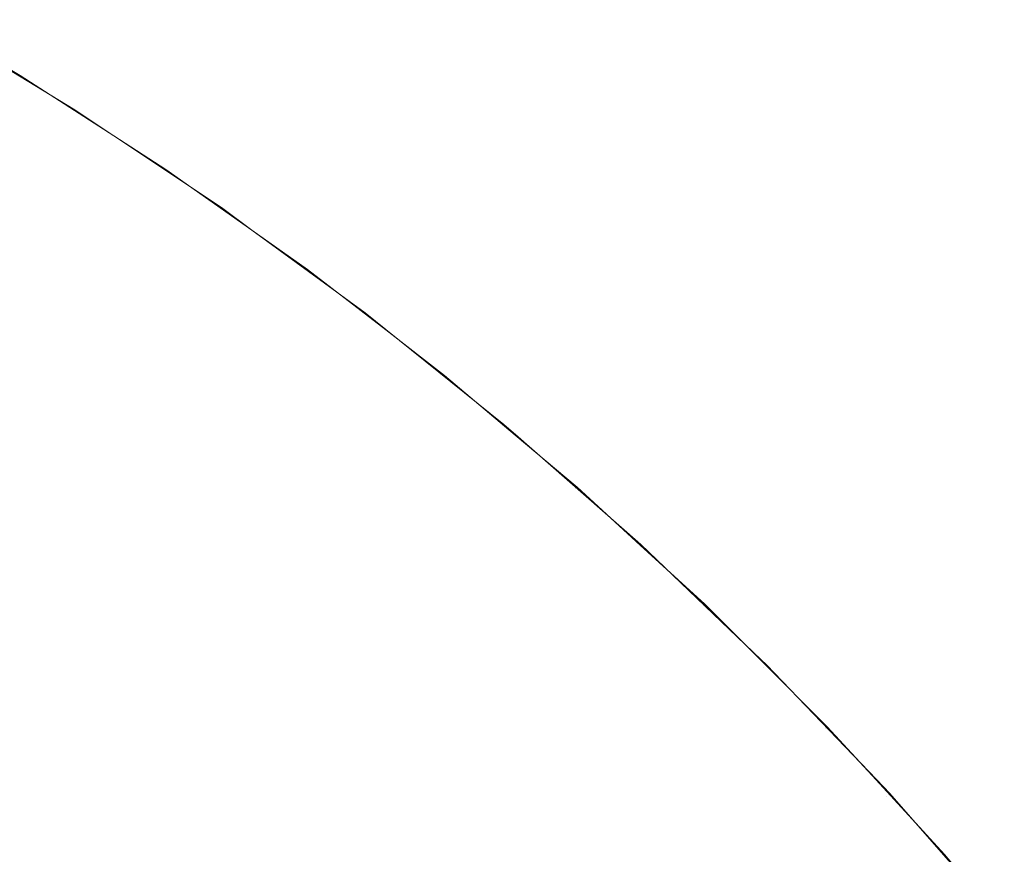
# Model space of a CAD drawing. Header units: centimetres. Extents: x -25.9 to 27.4, y -25.9 to -24.1.
# Tile 200 of 200: x 27.3239 to 27.348, y -24.0939 to -24.0735. Entities that reach past the tile are written whole.
import ezdxf

# ---------------------------------------------------------------- set-up
doc = ezdxf.new("R2010")
doc.units = ezdxf.units.CM
doc.header["$LTSCALE"] = 2.54
doc.layers.add('Lucido design-1', color=7, linetype='Continuous')

# ---------------------------------------------------------------- blocks, each defined once
blk = doc.blocks.new('Gruppo-4-1')
at = {"color": 7, "linetype": 'Continuous', "lineweight": 9}
for points, invisible_edges in [([(27.321391, -24.07348, 707.716349), (27.325117, -24.075741, 707.716349), (27.324974, -24.075966, 707.712216), (27.321258, -24.07371, 707.712216)], 15), ([(27.322689, -24.074156, 707.720708), (27.325169, -24.075661, 707.720708), (27.325117, -24.075741, 707.716349), (27.321391, -24.07348, 707.716349)], 14), ([(27.321258, -24.07371, 707.712216), (27.324974, -24.075966, 707.712216), (27.32474, -24.076334, 707.708102), (27.32104, -24.074088, 707.708102)], 15), ([(27.32104, -24.074088, 707.708102), (27.32474, -24.076334, 707.708102), (27.324414, -24.076845, 707.704012), (27.320737, -24.074613, 707.704012)], 15), ([(27.325169, -24.075661, 707.720708), (27.322689, -24.074156, 707.720708), (27.32269, -24.074155, 708.320708)], 10), ([(27.323845, -24.074887, 708.323783), (27.323869, -24.074847, 708.320708), (27.32269, -24.074155, 708.320708)], 9), ([(27.325169, -24.075661, 707.720708), (27.32269, -24.074155, 708.320708), (27.323869, -24.074847, 708.320708)], 9), ([(27.320737, -24.074613, 707.704012), (27.324414, -24.076845, 707.704012), (27.323999, -24.077497, 707.699955), (27.32035, -24.075283, 707.699955)], 15), ([(27.323732, -24.075069, 708.327929), (27.32729, -24.077365, 708.327929), (27.32741, -24.077188, 708.323783), (27.323845, -24.074887, 708.323783)], 15), ([(27.326163, -24.076328, 708.320708), (27.323869, -24.074847, 708.320708), (27.323845, -24.074887, 708.323783), (27.32741, -24.077188, 708.323783)], 14), ([(27.325169, -24.075661, 707.720708), (27.323869, -24.074847, 708.320708), (27.326163, -24.076328, 708.320708)], 9), ([(27.32353, -24.075398, 708.332065), (27.327074, -24.077685, 708.332065), (27.32729, -24.077365, 708.327929), (27.323732, -24.075069, 708.327929)], 15), ([(27.32035, -24.075283, 707.699955), (27.323999, -24.077497, 707.699955), (27.323494, -24.078289, 707.695937), (27.31988, -24.076097, 707.695937)], 15), ([(27.323237, -24.075873, 708.336186), (27.326761, -24.078147, 708.336186), (27.327074, -24.077685, 708.332065), (27.32353, -24.075398, 708.332065)], 15), ([(27.322855, -24.076494, 708.340283), (27.326353, -24.078752, 708.340283), (27.326761, -24.078147, 708.336186), (27.323237, -24.075873, 708.336186)], 15), ([(27.325117, -24.075741, 707.716349), (27.328742, -24.078163, 707.716349), (27.328589, -24.078381, 707.712216), (27.324974, -24.075966, 707.712216)], 15), ([(27.325117, -24.075741, 707.716349), (27.325169, -24.075661, 707.720708), (27.326164, -24.076326, 707.720708)], 9), ([(27.326164, -24.076326, 707.720708), (27.328796, -24.078085, 707.720708), (27.328742, -24.078163, 707.716349), (27.325117, -24.075741, 707.716349)], 14), ([(27.326163, -24.076328, 708.320708), (27.326164, -24.076326, 707.720708), (27.325169, -24.075661, 707.720708)], 9), ([(27.324974, -24.075966, 707.712216), (27.328589, -24.078381, 707.712216), (27.328339, -24.078738, 707.708102), (27.32474, -24.076334, 707.708102)], 15), ([(27.32474, -24.076334, 707.708102), (27.328339, -24.078738, 707.708102), (27.327991, -24.079235, 707.704012), (27.324414, -24.076845, 707.704012)], 15), ([(27.328796, -24.078085, 707.720708), (27.326164, -24.076326, 707.720708), (27.326163, -24.076328, 708.320708)], 10), ([(27.32741, -24.077188, 708.323783), (27.327436, -24.077149, 708.320708), (27.326163, -24.076328, 708.320708)], 9), ([(27.328796, -24.078085, 707.720708), (27.326163, -24.076328, 708.320708), (27.327436, -24.077149, 708.320708)], 9), ([(27.322383, -24.077261, 708.34435), (27.325849, -24.079498, 708.34435), (27.326353, -24.078752, 708.340283), (27.322855, -24.076494, 708.340283)], 15), ([(27.324414, -24.076845, 707.704012), (27.327991, -24.079235, 707.704012), (27.327547, -24.079868, 707.699955), (27.323999, -24.077497, 707.699955)], 15), ([(27.321822, -24.078172, 708.34838), (27.325249, -24.080384, 708.34838), (27.325849, -24.079498, 708.34435), (27.322383, -24.077261, 708.34435)], 15), ([(27.32729, -24.077365, 708.327929), (27.330747, -24.07981, 708.327929), (27.330874, -24.079638, 708.323783), (27.32741, -24.077188, 708.323783)], 15), ([(27.329542, -24.078639, 708.320708), (27.327436, -24.077149, 708.320708), (27.32741, -24.077188, 708.323783), (27.330874, -24.079638, 708.323783)], 14), ([(27.328796, -24.078085, 707.720708), (27.327436, -24.077149, 708.320708), (27.329542, -24.078639, 708.320708)], 9), ([(27.323999, -24.077497, 707.699955), (27.327547, -24.079868, 707.699955), (27.327009, -24.080638, 707.695937), (27.323494, -24.078289, 707.695937)], 15), ([(27.327074, -24.077685, 708.332065), (27.330517, -24.08012, 708.332065), (27.330747, -24.07981, 708.327929), (27.32729, -24.077365, 708.327929)], 15), ([(27.326761, -24.078147, 708.336186), (27.330185, -24.080569, 708.336186), (27.330517, -24.08012, 708.332065), (27.327074, -24.077685, 708.332065)], 15), ([(27.321173, -24.079226, 708.352365), (27.324556, -24.08141, 708.352365), (27.325249, -24.080384, 708.34838), (27.321822, -24.078172, 708.34838)], 15), ([(27.323494, -24.078289, 707.695937), (27.327009, -24.080638, 707.695937), (27.326376, -24.081542, 707.691964), (27.322901, -24.07922, 707.691964)], 15), ([(27.326353, -24.078752, 708.340283), (27.329752, -24.081156, 708.340283), (27.330185, -24.080569, 708.336186), (27.326761, -24.078147, 708.336186)], 15), ([(27.328742, -24.078163, 707.716349), (27.332257, -24.08074, 707.716349), (27.332095, -24.080951, 707.712216), (27.328589, -24.078381, 707.712216)], 15), ([(27.328742, -24.078163, 707.716349), (27.328796, -24.078085, 707.720708), (27.329545, -24.078634, 707.720708)], 9), ([(27.329545, -24.078634, 707.720708), (27.332315, -24.080665, 707.720708), (27.332257, -24.08074, 707.716349), (27.328742, -24.078163, 707.716349)], 14), ([(27.329542, -24.078639, 708.320708), (27.329545, -24.078634, 707.720708), (27.328796, -24.078085, 707.720708)], 9), ([(27.328589, -24.078381, 707.712216), (27.332095, -24.080951, 707.712216), (27.331829, -24.081298, 707.708102), (27.328339, -24.078738, 707.708102)], 15), ([(27.325849, -24.079498, 708.34435), (27.329216, -24.08188, 708.34435), (27.329752, -24.081156, 708.340283), (27.326353, -24.078752, 708.340283)], 15), ([(27.328339, -24.078738, 707.708102), (27.331829, -24.081298, 707.708102), (27.33146, -24.081778, 707.704012), (27.327991, -24.079235, 707.704012)], 15), ([(27.332315, -24.080665, 707.720708), (27.329545, -24.078634, 707.720708), (27.329542, -24.078639, 708.320708)], 10), ([(27.330874, -24.079638, 708.323783), (27.330902, -24.0796, 708.320708), (27.329542, -24.078639, 708.320708)], 9), ([(27.332315, -24.080665, 707.720708), (27.329542, -24.078639, 708.320708), (27.330902, -24.0796, 708.320708)], 9), ([(27.320436, -24.080423, 708.356299), (27.32377, -24.082574, 708.356299), (27.324556, -24.08141, 708.352365), (27.321173, -24.079226, 708.352365)], 15), ([(27.322901, -24.07922, 707.691964), (27.326376, -24.081542, 707.691964), (27.32565, -24.082578, 707.688043), (27.322221, -24.080287, 707.688043)], 15), ([(27.327991, -24.079235, 707.704012), (27.33146, -24.081778, 707.704012), (27.330989, -24.082392, 707.699955), (27.327547, -24.079868, 707.699955)], 15), ([(27.325249, -24.080384, 708.34838), (27.32858, -24.08274, 708.34838), (27.329216, -24.08188, 708.34435), (27.325849, -24.079498, 708.34435)], 15), ([(27.330747, -24.07981, 708.327929), (27.334097, -24.0824, 708.327929), (27.334231, -24.082233, 708.323783), (27.330874, -24.079638, 708.323783)], 15), ([(27.332821, -24.081083, 708.320708), (27.330902, -24.0796, 708.320708), (27.330874, -24.079638, 708.323783), (27.334231, -24.082233, 708.323783)], 14), ([(27.330902, -24.0796, 708.320708), (27.332821, -24.081083, 708.320708), (27.332827, -24.081075, 707.720708), (27.332315, -24.080665, 707.720708)], 10), ([(27.327547, -24.079868, 707.699955), (27.330989, -24.082392, 707.699955), (27.330417, -24.083137, 707.695937), (27.327009, -24.080638, 707.695937)], 15), ([(27.330517, -24.08012, 708.332065), (27.333854, -24.0827, 708.332065), (27.334097, -24.0824, 708.327929), (27.330747, -24.07981, 708.327929)], 15), ([(27.330185, -24.080569, 708.336186), (27.333504, -24.083134, 708.336186), (27.333854, -24.0827, 708.332065), (27.330517, -24.08012, 708.332065)], 15), ([(27.322221, -24.080287, 707.688043), (27.32565, -24.082578, 707.688043), (27.324833, -24.083745, 707.684181), (27.321456, -24.081489, 707.684181)], 15), ([(27.324556, -24.08141, 708.352365), (27.327844, -24.083735, 708.352365), (27.32858, -24.08274, 708.34838), (27.325249, -24.080384, 708.34838)], 15), ([(27.327009, -24.080638, 707.695937), (27.330417, -24.083137, 707.695937), (27.329746, -24.084013, 707.691964), (27.326376, -24.081542, 707.691964)], 15), ([(27.329752, -24.081156, 708.340283), (27.333045, -24.083702, 708.340283), (27.333504, -24.083134, 708.336186), (27.330185, -24.080569, 708.336186)], 15), ([(27.332257, -24.08074, 707.716349), (27.332315, -24.080665, 707.720708), (27.332827, -24.081075, 707.720708)], 9), ([(27.332095, -24.080951, 707.712216), (27.335485, -24.083672, 707.712216), (27.335205, -24.084007, 707.708102), (27.331829, -24.081298, 707.708102)], 15), ([(27.332257, -24.08074, 707.716349), (27.335656, -24.083468, 707.716349), (27.335485, -24.083672, 707.712216), (27.332095, -24.080951, 707.712216)], 15), ([(27.332827, -24.081075, 707.720708), (27.335717, -24.083396, 707.720708), (27.335656, -24.083468, 707.716349), (27.332257, -24.08074, 707.716349)], 14), ([(27.329216, -24.08188, 708.34435), (27.33248, -24.084402, 708.34435), (27.333045, -24.083702, 708.340283), (27.329752, -24.081156, 708.340283)], 15), ([(27.335717, -24.083396, 707.720708), (27.332827, -24.081075, 707.720708), (27.332821, -24.081083, 708.320708)], 10), ([(27.334231, -24.082233, 708.323783), (27.334261, -24.082196, 708.320708), (27.332821, -24.081083, 708.320708)], 9), ([(27.335717, -24.083396, 707.720708), (27.332821, -24.081083, 708.320708), (27.334261, -24.082196, 708.320708)], 9), ([(27.32377, -24.082574, 708.356299), (27.327008, -24.084865, 708.356299), (27.327844, -24.083735, 708.352365), (27.324556, -24.08141, 708.352365)], 15), ([(27.331829, -24.081298, 707.708102), (27.335205, -24.084007, 707.708102), (27.334815, -24.084471, 707.704012), (27.33146, -24.081778, 707.704012)], 15), ([(27.321456, -24.081489, 707.684181), (27.324833, -24.083745, 707.684181), (27.323926, -24.08504, 707.680385), (27.320607, -24.082822, 707.680385)], 15), ([(27.326376, -24.081542, 707.691964), (27.329746, -24.084013, 707.691964), (27.328975, -24.085017, 707.688043), (27.32565, -24.082578, 707.688043)], 15), ([(27.32858, -24.08274, 708.34838), (27.331807, -24.085235, 708.34838), (27.33248, -24.084402, 708.34435), (27.329216, -24.08188, 708.34435)], 15), ([(27.33146, -24.081778, 707.704012), (27.334815, -24.084471, 707.704012), (27.334318, -24.085063, 707.699955), (27.330989, -24.082392, 707.699955)], 15), ([(27.330989, -24.082392, 707.699955), (27.334318, -24.085063, 707.699955), (27.333714, -24.085783, 707.695937), (27.330417, -24.083137, 707.695937)], 15), ([(27.333854, -24.0827, 708.332065), (27.337079, -24.085418, 708.332065), (27.337334, -24.085129, 708.327929), (27.334097, -24.0824, 708.327929)], 15), ([(27.334097, -24.0824, 708.327929), (27.337334, -24.085129, 708.327929), (27.337475, -24.084968, 708.323783), (27.334231, -24.082233, 708.323783)], 15), ([(27.335994, -24.083658, 708.320708), (27.334261, -24.082196, 708.320708), (27.334231, -24.082233, 708.323783), (27.337475, -24.084968, 708.323783)], 14), ([(27.334261, -24.082196, 708.320708), (27.335994, -24.083658, 708.320708), (27.336003, -24.083646, 707.720708), (27.335717, -24.083396, 707.720708)], 10), ([(27.322891, -24.083874, 708.360173), (27.326075, -24.086126, 708.360173), (27.327008, -24.084865, 708.356299), (27.32377, -24.082574, 708.356299)], 15), ([(27.32565, -24.082578, 707.688043), (27.328975, -24.085017, 707.688043), (27.328108, -24.086147, 707.684181), (27.324833, -24.083745, 707.684181)], 15), ([(27.320607, -24.082822, 707.680385), (27.323926, -24.08504, 707.680385), (27.322932, -24.08646, 707.676659), (27.319675, -24.084284, 707.676659)], 15), ([(27.327844, -24.083735, 708.352365), (27.33103, -24.086198, 708.352365), (27.331807, -24.085235, 708.34838), (27.32858, -24.08274, 708.34838)], 15), ([(27.333504, -24.083134, 708.336186), (27.33671, -24.085837, 708.336186), (27.337079, -24.085418, 708.332065), (27.333854, -24.0827, 708.332065)], 15), ([(27.330417, -24.083137, 707.695937), (27.333714, -24.085783, 707.695937), (27.333005, -24.086628, 707.691964), (27.329746, -24.084013, 707.691964)], 15), ([(27.333045, -24.083702, 708.340283), (27.336228, -24.086385, 708.340283), (27.33671, -24.085837, 708.336186), (27.333504, -24.083134, 708.336186)], 15), ([(27.335656, -24.083468, 707.716349), (27.338933, -24.086342, 707.716349), (27.338754, -24.086539, 707.712216), (27.335485, -24.083672, 707.712216)], 15), ([(27.335656, -24.083468, 707.716349), (27.335717, -24.083396, 707.720708), (27.336003, -24.083646, 707.720708)], 9), ([(27.336003, -24.083646, 707.720708), (27.338998, -24.086272, 707.720708), (27.338933, -24.086342, 707.716349), (27.335656, -24.083468, 707.716349)], 14), ([(27.324833, -24.083745, 707.684181), (27.328108, -24.086147, 707.684181), (27.327146, -24.087401, 707.680385), (27.323926, -24.08504, 707.680385)], 15), ([(27.327008, -24.084865, 708.356299), (27.330147, -24.087291, 708.356299), (27.33103, -24.086198, 708.352365), (27.327844, -24.083735, 708.352365)], 15), ([(27.33248, -24.084402, 708.34435), (27.335633, -24.087061, 708.34435), (27.336228, -24.086385, 708.340283), (27.333045, -24.083702, 708.340283)], 15), ([(27.335485, -24.083672, 707.712216), (27.338754, -24.086539, 707.712216), (27.338459, -24.08686, 707.708102), (27.335205, -24.084007, 707.708102)], 15), ([(27.338998, -24.086272, 707.720708), (27.336003, -24.083646, 707.720708), (27.335994, -24.083658, 708.320708)], 10), ([(27.337475, -24.084968, 708.323783), (27.337506, -24.084933, 708.320708), (27.335994, -24.083658, 708.320708)], 9), ([(27.338998, -24.086272, 707.720708), (27.335994, -24.083658, 708.320708), (27.337506, -24.084933, 708.320708)], 9), ([(27.321921, -24.085308, 708.363983), (27.325046, -24.087518, 708.363983), (27.326075, -24.086126, 708.360173), (27.322891, -24.083874, 708.360173)], 15), ([(27.329746, -24.084013, 707.691964), (27.333005, -24.086628, 707.691964), (27.332191, -24.087598, 707.688043), (27.328975, -24.085017, 707.688043)], 15), ([(27.335205, -24.084007, 707.708102), (27.338459, -24.08686, 707.708102), (27.338049, -24.087307, 707.704012), (27.334815, -24.084471, 707.704012)], 15), ([(27.331807, -24.085235, 708.34838), (27.334926, -24.087864, 708.34838), (27.335633, -24.087061, 708.34435), (27.33248, -24.084402, 708.34435)], 15), ([(27.334815, -24.084471, 707.704012), (27.338049, -24.087307, 707.704012), (27.337527, -24.087877, 707.699955), (27.334318, -24.085063, 707.699955)], 15), ([(27.323926, -24.08504, 707.680385), (27.327146, -24.087401, 707.680385), (27.326091, -24.088776, 707.676659), (27.322932, -24.08646, 707.676659)], 15), ([(27.326075, -24.086126, 708.360173), (27.329161, -24.088512, 708.360173), (27.330147, -24.087291, 708.356299), (27.327008, -24.084865, 708.356299)], 15), ([(27.328975, -24.085017, 707.688043), (27.332191, -24.087598, 707.688043), (27.331276, -24.088689, 707.684181), (27.328108, -24.086147, 707.684181)], 15), ([(27.337334, -24.085129, 708.327929), (27.340452, -24.087993, 708.327929), (27.3406, -24.087839, 708.323783), (27.337475, -24.084968, 708.323783)], 15), ([(27.339056, -24.086357, 708.320708), (27.337506, -24.084933, 708.320708), (27.337475, -24.084968, 708.323783)], 10), ([(27.337475, -24.084968, 708.323783), (27.3406, -24.087839, 708.323783), (27.340632, -24.087804, 708.320708), (27.339056, -24.086357, 708.320708)], 11), ([(27.337506, -24.084933, 708.320708), (27.339056, -24.086357, 708.320708), (27.33907, -24.086342, 707.720708), (27.338998, -24.086272, 707.720708)], 10), ([(27.33103, -24.086198, 708.352365), (27.334108, -24.088793, 708.352365), (27.334926, -24.087864, 708.34838), (27.331807, -24.085235, 708.34838)], 15), ([(27.334318, -24.085063, 707.699955), (27.337527, -24.087877, 707.699955), (27.336892, -24.08857, 707.695937), (27.333714, -24.085783, 707.695937)], 15), ([(27.337079, -24.085418, 708.332065), (27.340185, -24.088271, 708.332065), (27.340452, -24.087993, 708.327929), (27.337334, -24.085129, 708.327929)], 15), ([(27.320862, -24.086875, 708.36772), (27.323921, -24.089039, 708.36772), (27.325046, -24.087518, 708.363983), (27.321921, -24.085308, 708.363983)], 15), ([(27.33671, -24.085837, 708.336186), (27.339799, -24.088674, 708.336186), (27.340185, -24.088271, 708.332065), (27.337079, -24.085418, 708.332065)], 15), ([(27.333714, -24.085783, 707.695937), (27.336892, -24.08857, 707.695937), (27.336146, -24.089384, 707.691964), (27.333005, -24.086628, 707.691964)], 15), ([(27.336228, -24.086385, 708.340283), (27.339294, -24.089201, 708.340283), (27.339799, -24.088674, 708.336186), (27.33671, -24.085837, 708.336186)], 15), ([(27.325046, -24.087518, 708.363983), (27.328074, -24.089859, 708.363983), (27.329161, -24.088512, 708.360173), (27.326075, -24.086126, 708.360173)], 15), ([(27.328108, -24.086147, 707.684181), (27.331276, -24.088689, 707.684181), (27.33026, -24.0899, 707.680385), (27.327146, -24.087401, 707.680385)], 15), ([(27.330147, -24.087291, 708.356299), (27.33318, -24.089848, 708.356299), (27.334108, -24.088793, 708.352365), (27.33103, -24.086198, 708.352365)], 15), ([(27.322932, -24.08646, 707.676659), (27.326091, -24.088776, 707.676659), (27.324944, -24.090271, 707.673012), (27.321851, -24.088003, 707.673012)], 15), ([(27.335633, -24.087061, 708.34435), (27.338671, -24.089851, 708.34435), (27.339294, -24.089201, 708.340283), (27.336228, -24.086385, 708.340283)], 15), ([(27.338933, -24.086342, 707.716349), (27.342082, -24.089357, 707.716349), (27.341894, -24.089545, 707.712216), (27.338754, -24.086539, 707.712216)], 15), ([(27.338933, -24.086342, 707.716349), (27.338998, -24.086272, 707.720708), (27.33907, -24.086342, 707.720708)], 9), ([(27.33907, -24.086342, 707.720708), (27.342017, -24.089163, 707.720708), (27.342082, -24.089357, 707.716349), (27.338933, -24.086342, 707.716349)], 14), ([(27.33907, -24.086342, 707.720708), (27.339056, -24.086357, 708.320708), (27.340632, -24.087804, 708.320708)], 9), ([(27.340632, -24.087804, 708.320708), (27.342017, -24.089163, 707.720708), (27.33907, -24.086342, 707.720708)], 9), ([(27.333005, -24.086628, 707.691964), (27.336146, -24.089384, 707.691964), (27.335292, -24.090317, 707.688043), (27.332191, -24.087598, 707.688043)], 15), ([(27.338754, -24.086539, 707.712216), (27.341894, -24.089545, 707.712216), (27.341585, -24.089853, 707.708102), (27.338459, -24.08686, 707.708102)], 15), ([(27.319715, -24.088572, 708.371378), (27.322703, -24.090685, 708.371378), (27.323921, -24.089039, 708.36772), (27.320862, -24.086875, 708.36772)], 15), ([(27.338459, -24.08686, 707.708102), (27.341585, -24.089853, 707.708102), (27.341157, -24.090282, 707.704012), (27.338049, -24.087307, 707.704012)], 15), ([(27.334926, -24.087864, 708.34838), (27.337931, -24.090624, 708.34838), (27.338671, -24.089851, 708.34435), (27.335633, -24.087061, 708.34435)], 15), ([(27.327146, -24.087401, 707.680385), (27.33026, -24.0899, 707.680385), (27.329145, -24.091228, 707.676659), (27.326091, -24.088776, 707.676659)], 15), ([(27.329161, -24.088512, 708.360173), (27.332143, -24.091026, 708.360173), (27.33318, -24.089848, 708.356299), (27.330147, -24.087291, 708.356299)], 15), ([(27.338049, -24.087307, 707.704012), (27.341157, -24.090282, 707.704012), (27.34061, -24.090829, 707.699955), (27.337527, -24.087877, 707.699955)], 15), ([(27.323921, -24.089039, 708.36772), (27.326886, -24.09133, 708.36772), (27.328074, -24.089859, 708.363983), (27.325046, -24.087518, 708.363983)], 15), ([(27.332191, -24.087598, 707.688043), (27.335292, -24.090317, 707.688043), (27.334329, -24.091367, 707.684181), (27.331276, -24.088689, 707.684181)], 15), ([(27.334108, -24.088793, 708.352365), (27.337074, -24.091517, 708.352365), (27.337931, -24.090624, 708.34838), (27.334926, -24.087864, 708.34838)], 15), ([(27.337527, -24.087877, 707.699955), (27.34061, -24.090829, 707.699955), (27.339945, -24.091493, 707.695937), (27.336892, -24.08857, 707.695937)], 15), ([(27.340452, -24.087993, 708.327929), (27.343446, -24.090987, 708.327929), (27.3436, -24.090839, 708.323783), (27.3406, -24.087839, 708.323783)], 15), ([(27.342004, -24.089176, 708.320708), (27.340632, -24.087804, 708.320708), (27.3406, -24.087839, 708.323783)], 10), ([(27.3406, -24.087839, 708.323783), (27.3436, -24.090839, 708.323783), (27.343634, -24.090806, 708.320708), (27.342004, -24.089176, 708.320708)], 11), ([(27.340632, -24.087804, 708.320708), (27.342004, -24.089176, 708.320708), (27.342017, -24.089163, 707.720708)], 10), ([(27.321851, -24.088003, 707.673012), (27.324944, -24.090271, 707.673012), (27.323708, -24.091881, 707.669447), (27.320687, -24.089666, 707.669447)], 15), ([(27.340185, -24.088271, 708.332065), (27.343167, -24.091254, 708.332065), (27.343446, -24.090987, 708.327929), (27.340452, -24.087993, 708.327929)], 15), ([(27.339799, -24.088674, 708.336186), (27.342764, -24.09164, 708.336186), (27.343167, -24.091254, 708.332065), (27.340185, -24.088271, 708.332065)], 15), ([(27.328074, -24.089859, 708.363983), (27.331, -24.092326, 708.363983), (27.332143, -24.091026, 708.360173), (27.329161, -24.088512, 708.360173)], 15), ([(27.336892, -24.08857, 707.695937), (27.339945, -24.091493, 707.695937), (27.339165, -24.092274, 707.691964), (27.336146, -24.089384, 707.691964)], 15), ([(27.339294, -24.089201, 708.340283), (27.342237, -24.092145, 708.340283), (27.342764, -24.09164, 708.336186), (27.339799, -24.088674, 708.336186)], 15), ([(27.326091, -24.088776, 707.676659), (27.329145, -24.091228, 707.676659), (27.327935, -24.092671, 707.673012), (27.324944, -24.090271, 707.673012)], 15), ([(27.331276, -24.088689, 707.684181), (27.334329, -24.091367, 707.684181), (27.333262, -24.092532, 707.680385), (27.33026, -24.0899, 707.680385)], 15), ([(27.33318, -24.089848, 708.356299), (27.336102, -24.092532, 708.356299), (27.337074, -24.091517, 708.352365), (27.334108, -24.088793, 708.352365)], 15), ([(27.322703, -24.090685, 708.371378), (27.325599, -24.092924, 708.371378), (27.326886, -24.09133, 708.36772), (27.323921, -24.089039, 708.36772)], 15), ([(27.336146, -24.089384, 707.691964), (27.339165, -24.092274, 707.691964), (27.33827, -24.093168, 707.688043), (27.335292, -24.090317, 707.688043)], 15), ([(27.338671, -24.089851, 708.34435), (27.341588, -24.092768, 708.34435), (27.342237, -24.092145, 708.340283), (27.339294, -24.089201, 708.340283)], 15), ([(27.342082, -24.089357, 707.716349), (27.345096, -24.092505, 707.716349), (27.3449, -24.092685, 707.712216), (27.341894, -24.089545, 707.712216)], 15), ([(27.342149, -24.089289, 707.720708), (27.342017, -24.089163, 707.720708), (27.342004, -24.089176, 708.320708)], 10), ([(27.342149, -24.089289, 707.720708), (27.342004, -24.089176, 708.320708), (27.343634, -24.090806, 708.320708)], 9), ([(27.342017, -24.089163, 707.720708), (27.342149, -24.089289, 707.720708), (27.342082, -24.089357, 707.716349)], 10), ([(27.345096, -24.092505, 707.716349), (27.342082, -24.089357, 707.716349), (27.342149, -24.089289, 707.720708), (27.344841, -24.092101, 707.720708)], 11), ([(27.343634, -24.090806, 708.320708), (27.344841, -24.092101, 707.720708), (27.342149, -24.089289, 707.720708)], 9), ([(27.341894, -24.089545, 707.712216), (27.3449, -24.092685, 707.712216), (27.344578, -24.09298, 707.708102), (27.341585, -24.089853, 707.708102)], 15), ([(27.326886, -24.09133, 708.36772), (27.32975, -24.093745, 708.36772), (27.331, -24.092326, 708.363983), (27.328074, -24.089859, 708.363983)], 15), ([(27.332143, -24.091026, 708.360173), (27.335016, -24.093664, 708.360173), (27.336102, -24.092532, 708.356299), (27.33318, -24.089848, 708.356299)], 15), ([(27.337931, -24.090624, 708.34838), (27.340815, -24.093508, 708.34838), (27.341588, -24.092768, 708.34435), (27.338671, -24.089851, 708.34435)], 15), ([(27.341585, -24.089853, 707.708102), (27.344578, -24.09298, 707.708102), (27.344131, -24.093389, 707.704012), (27.341157, -24.090282, 707.704012)], 15), ([(27.33026, -24.0899, 707.680385), (27.333262, -24.092532, 707.680385), (27.33209, -24.09381, 707.676659), (27.329145, -24.091228, 707.676659)], 15), ([(27.324944, -24.090271, 707.673012), (27.327935, -24.092671, 707.673012), (27.32663, -24.094226, 707.669447), (27.323708, -24.091881, 707.669447)], 15), ([(27.335292, -24.090317, 707.688043), (27.33827, -24.093168, 707.688043), (27.337263, -24.094175, 707.684181), (27.334329, -24.091367, 707.684181)], 15), ([(27.341157, -24.090282, 707.704012), (27.344131, -24.093389, 707.704012), (27.343561, -24.093912, 707.699955), (27.34061, -24.090829, 707.699955)], 15), ([(27.321394, -24.092456, 708.37495), (27.324216, -24.094637, 708.37495), (27.325599, -24.092924, 708.371378), (27.322703, -24.090685, 708.371378)], 15), ([(27.337074, -24.091517, 708.352365), (27.339921, -24.094365, 708.352365), (27.340815, -24.093508, 708.34838), (27.337931, -24.090624, 708.34838)], 15), ([(27.34061, -24.090829, 707.699955), (27.343561, -24.093912, 707.699955), (27.342868, -24.094547, 707.695937), (27.339945, -24.091493, 707.695937)], 15), ([(27.343446, -24.090987, 708.327929), (27.34631, -24.094105, 708.327929), (27.34647, -24.093964, 708.323783), (27.3436, -24.090839, 708.323783)], 15), ([(27.344831, -24.092109, 708.320708), (27.343634, -24.090806, 708.320708), (27.3436, -24.090839, 708.323783)], 10), ([(27.3436, -24.090839, 708.323783), (27.34647, -24.093964, 708.323783), (27.346506, -24.093933, 708.320708), (27.344831, -24.092109, 708.320708)], 11), ([(27.343634, -24.090806, 708.320708), (27.344831, -24.092109, 708.320708), (27.344841, -24.092101, 707.720708)], 10), ([(27.331, -24.092326, 708.363983), (27.333818, -24.094914, 708.363983), (27.335016, -24.093664, 708.360173), (27.332143, -24.091026, 708.360173)], 15), ([(27.343167, -24.091254, 708.332065), (27.34602, -24.09436, 708.332065), (27.34631, -24.094105, 708.327929), (27.343446, -24.090987, 708.327929)], 15), ([(27.329145, -24.091228, 707.676659), (27.33209, -24.09381, 707.676659), (27.330818, -24.095199, 707.673012), (27.327935, -24.092671, 707.673012)], 15), ([(27.342764, -24.09164, 708.336186), (27.345601, -24.094729, 708.336186), (27.34602, -24.09436, 708.332065), (27.343167, -24.091254, 708.332065)], 15), ([(27.325599, -24.092924, 708.371378), (27.328397, -24.095283, 708.371378), (27.32975, -24.093745, 708.36772), (27.326886, -24.09133, 708.36772)], 15), ([(27.334329, -24.091367, 707.684181), (27.337263, -24.094175, 707.684181), (27.336146, -24.095293, 707.680385), (27.333262, -24.092532, 707.680385)], 15), ([(27.336102, -24.092532, 708.356299), (27.338907, -24.095337, 708.356299), (27.339921, -24.094365, 708.352365), (27.337074, -24.091517, 708.352365)], 15), ([(27.339945, -24.091493, 707.695937), (27.342868, -24.094547, 707.695937), (27.342055, -24.095292, 707.691964), (27.339165, -24.092274, 707.691964)], 15), ([(27.342237, -24.092145, 708.340283), (27.345054, -24.095211, 708.340283), (27.345601, -24.094729, 708.336186), (27.342764, -24.09164, 708.336186)], 15), ([(27.323708, -24.091881, 707.669447), (27.32663, -24.094226, 707.669447), (27.325233, -24.09589, 707.665973), (27.322386, -24.093604, 707.665973)], 15), ([(27.339165, -24.092274, 707.691964), (27.342055, -24.095292, 707.691964), (27.341122, -24.096147, 707.688043), (27.33827, -24.093168, 707.688043)], 15), ([(27.341588, -24.092768, 708.34435), (27.344378, -24.095805, 708.34435), (27.345054, -24.095211, 708.340283), (27.342237, -24.092145, 708.340283)], 15), ([(27.345166, -24.092441, 707.720708), (27.344841, -24.092101, 707.720708), (27.344831, -24.092109, 708.320708)], 10), ([(27.345166, -24.092441, 707.720708), (27.344831, -24.092109, 708.320708), (27.346506, -24.093933, 708.320708)], 9), ([(27.344841, -24.092101, 707.720708), (27.345166, -24.092441, 707.720708), (27.345096, -24.092505, 707.716349)], 10), ([(27.319996, -24.094347, 708.378431), (27.322738, -24.096467, 708.378431), (27.324216, -24.094637, 708.37495), (27.321394, -24.092456, 708.37495)], 15), ([(27.32975, -24.093745, 708.36772), (27.332509, -24.09628, 708.36772), (27.333818, -24.094914, 708.363983), (27.331, -24.092326, 708.363983)], 15), ([(27.333262, -24.092532, 707.680385), (27.336146, -24.095293, 707.680385), (27.33492, -24.096519, 707.676659), (27.33209, -24.09381, 707.676659)], 15), ([(27.335016, -24.093664, 708.360173), (27.337774, -24.096422, 708.360173), (27.338907, -24.095337, 708.356299), (27.336102, -24.092532, 708.356299)], 15), ([(27.345096, -24.092505, 707.716349), (27.34797, -24.095782, 707.716349), (27.347766, -24.095953, 707.712216), (27.3449, -24.092685, 707.712216)], 15), ([(27.34797, -24.095782, 707.716349), (27.345096, -24.092505, 707.716349), (27.345166, -24.092441, 707.720708), (27.34754, -24.095148, 707.720708)], 11), ([(27.346506, -24.093933, 708.320708), (27.34754, -24.095148, 707.720708), (27.345166, -24.092441, 707.720708)], 9), ([(27.327935, -24.092671, 707.673012), (27.330818, -24.095199, 707.673012), (27.329446, -24.096696, 707.669447), (27.32663, -24.094226, 707.669447)], 15), ([(27.340815, -24.093508, 708.34838), (27.343575, -24.096512, 708.34838), (27.344378, -24.095805, 708.34435), (27.341588, -24.092768, 708.34435)], 15), ([(27.3449, -24.092685, 707.712216), (27.347766, -24.095953, 707.712216), (27.347432, -24.096234, 707.708102), (27.344578, -24.09298, 707.708102)], 15), ([(27.324216, -24.094637, 708.37495), (27.326942, -24.096935, 708.37495), (27.328397, -24.095283, 708.371378), (27.325599, -24.092924, 708.371378)], 15), ([(27.344578, -24.09298, 707.708102), (27.347432, -24.096234, 707.708102), (27.346968, -24.096623, 707.704012), (27.344131, -24.093389, 707.704012)], 15), ([(27.33827, -24.093168, 707.688043), (27.341122, -24.096147, 707.688043), (27.340072, -24.097109, 707.684181), (27.337263, -24.094175, 707.684181)], 15), ([(27.344131, -24.093389, 707.704012), (27.346968, -24.096623, 707.704012), (27.346375, -24.097121, 707.699955), (27.343561, -24.093912, 707.699955)], 15), ([(27.322386, -24.093604, 707.665973), (27.325233, -24.09589, 707.665973), (27.323748, -24.09766, 707.662593), (27.320979, -24.095438, 707.662593)], 15), ([(27.333818, -24.094914, 708.363983), (27.336524, -24.097621, 708.363983), (27.337774, -24.096422, 708.360173), (27.335016, -24.093664, 708.360173)], 15), ([(27.339921, -24.094365, 708.352365), (27.342645, -24.09733, 708.352365), (27.343575, -24.096512, 708.34838), (27.340815, -24.093508, 708.34838)], 15), ([(27.328397, -24.095283, 708.371378), (27.331092, -24.097758, 708.371378), (27.332509, -24.09628, 708.36772), (27.32975, -24.093745, 708.36772)], 15), ([(27.33209, -24.09381, 707.676659), (27.33492, -24.096519, 707.676659), (27.333588, -24.097851, 707.673012), (27.330818, -24.095199, 707.673012)], 15), ([(27.343561, -24.093912, 707.699955), (27.346375, -24.097121, 707.699955), (27.345655, -24.097725, 707.695937), (27.342868, -24.094547, 707.695937)], 15), ([(27.346506, -24.093933, 708.320708), (27.347535, -24.095153, 708.320708), (27.34754, -24.095148, 707.720708)], 10)]:
    blk.add_3dface(points, dxfattribs=dict(at, invisible_edges=invisible_edges))

msp = doc.modelspace()

# ---------------------------------------------------------------- block references
at = {"layer": 'Lucido design-1', "color": 7}
msp.add_blockref('Gruppo-4-1', (0, 0), dxfattribs=at)

doc.saveas('drawing.dxf')
